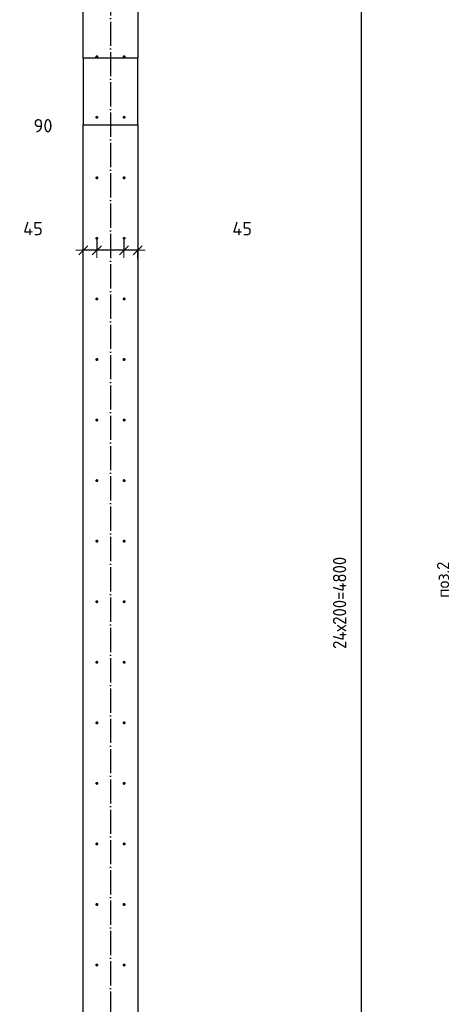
# Model space of a CAD drawing. Header units: millimetres. Extents: x -2258 to 68686, y -2266 to 30725.
# Tile 80 of 83: x 60480 to 61899, y 10140 to 13392. Entities that reach past the tile are written whole.
import ezdxf

# ---------------------------------------------------------------- set-up
doc = ezdxf.new("R2010")
doc.units = ezdxf.units.MM
doc.header["$PDMODE"] = 65
doc.linetypes.add('______11', pattern=[100, 80, -10, 0, -10])
doc.linetypes.add('______5', pattern=[220, 160, -20, 20, -20])
for name, color, linetype, lineweight in [('Standard', 7, 'Continuous', 25), ('Арм.стержн. вертикальными 1', 22, 'Continuous', 35), ('Размерная линия_ общее', 7, 'Continuous', 13)]:
    doc.layers.add(name, color=color, linetype=linetype, lineweight=lineweight)
doc.layers.add('Осевая линия_ общее', color=7, linetype='______5', lineweight=13, true_color=0xa0a0a0)
doc.styles.add('ISOCPEUR', font='ISOCPEUR')
doc.dimstyles.new('DIMSTYLE_11', dxfattribs={"dimtxt": 44, "dimasz": 50, "dimexe": 0, "dimexo": 0, "dimgap": 22, "dimtad": 2, "dimdec": 0, "dimrnd": 5, "dimzin": 12, "dimdsep": 46, "dimtxsty": 'ISOCPEUR', "dimblk1": 'ALL_ML_STRICH', "dimblk2": 'ALL_ML_STRICH', "dimsah": 1, "dimcen": 0, "dimclrd": 7, "dimclre": 256, "dimclrt": 7, "dimadec": 0, "dimazin": 0, "dimtfac": 1, "dimtdec": 0, "dimtix": 1, "dimtmove": 2, "dimatfit": 3, "dimfxl": 0, "dimtvp": 1.2, "dimtzin": 0, "dimlwd": 0, "dimlwe": -3, "dimarcsym": 0})
doc.dimstyles.new('DIMSTYLE_3', dxfattribs={"dimtxt": 44, "dimasz": 50, "dimexe": 0, "dimexo": 0, "dimgap": 22, "dimtad": 2, "dimdec": 0, "dimrnd": 5, "dimzin": 12, "dimdsep": 46, "dimtxsty": 'ISOCPEUR', "dimblk1": 'ALL_ML_STRICH', "dimblk2": 'ALL_ML_STRICH', "dimsah": 1, "dimcen": 0, "dimclrd": 7, "dimclre": 256, "dimclrt": 7, "dimadec": 0, "dimazin": 0, "dimtfac": 1, "dimtdec": 0, "dimtix": 1, "dimtmove": 2, "dimatfit": 3, "dimfxl": 0, "dimtzin": 0, "dimlwd": 0, "dimlwe": -3, "dimarcsym": 0})

# ---------------------------------------------------------------- blocks, each defined once
blk = doc.blocks.new('ALL_ML_STRICH')
at = {"color": 0, "linetype": 'ByBlock', "lineweight": -2}
for p, q in [((-1, 0), (0.5, 0)), ((-0.3, -0.3), (0.3, 0.3)), ((0, -0.5), (0, 0.5))]:
    blk.add_line(p, q, dxfattribs=at)
blk = doc.blocks.new('*D131')
at = {"layer": 'DEFPOINTS', "color": 7, "linetype": 'Continuous', "lineweight": 13, "transparency": 33554687}
for p in [(60825, 13870), (60825, 9070), (61608.5, 9070)]:
    blk.add_point(p, dxfattribs=at)
at = {"layer": 'Размерная линия_ общее', "color": 253, "linetype": 'Continuous', "lineweight": -2, "true_color": 0xa0a0a0, "transparency": 33554687}
for p, q in [((60845, 13870), (61608.5, 13870)), ((60845, 9070), (61608.5, 9070))]:
    blk.add_line(p, q, dxfattribs=at)
at = {"layer": 'Размерная линия_ общее', "color": 7, "linetype": 'Continuous', "lineweight": -2, "transparency": 33554687}
blk.add_line((61608.5, 9070), (61608.5, 13870), dxfattribs=at)
at = {"layer": 'Размерная линия_ общее', "color": 7, "linetype": 'Continuous', "lineweight": 13, "transparency": 33554687, "xscale": 50, "yscale": 50, "zscale": 50}
for p, rotation in [((61608.5, 13870), 90), ((61608.5, 9070), 270)]:
    blk.add_blockref('ALL_ML_STRICH', p, dxfattribs=dict(at, rotation=rotation))
at = {"layer": 'Размерная линия_ общее', "color": 7, "linetype": 'Continuous', "lineweight": 13, "transparency": 33554687, "insert": (61514.5, 11314), "char_height": 44, "width": 2.2, "attachment_point": 1, "rotation": 90, "line_spacing_factor": 0.60241, "style": 'ISOCPEUR'}
blk.add_mtext('\\W0.91;24х200=4800', dxfattribs=at)
blk = doc.blocks.new('*D147')
at = {"layer": 'DEFPOINTS', "color": 7, "linetype": 'Continuous', "lineweight": 13, "transparency": 33554687}
for p in [(60824.5, 12684.6), (60870, 12630.9), (60870, 12584.1)]:
    blk.add_point(p, dxfattribs=at)
at = {"layer": 'Размерная линия_ общее', "color": 253, "linetype": 'Continuous', "lineweight": -2, "true_color": 0xa0a0a0, "transparency": 33554687}
for p, q in [((60824.5, 12664.6), (60824.5, 12630.9)), ((60870, 12604.1), (60870, 12630.9))]:
    blk.add_line(p, q, dxfattribs=at)
at = {"layer": 'Размерная линия_ общее', "color": 7, "linetype": 'Continuous', "lineweight": -2, "transparency": 33554687}
blk.add_line((60870, 12630.9), (60824.5, 12630.9), dxfattribs=at)
at = {"layer": 'Размерная линия_ общее', "color": 7, "linetype": 'Continuous', "lineweight": 13, "transparency": 33554687, "xscale": 50, "yscale": 50, "zscale": 50}
for p, rotation in [((60824.5, 12630.9), 180), ((60870, 12630.9), 360)]:
    blk.add_blockref('ALL_ML_STRICH', p, dxfattribs=dict(at, rotation=rotation))
at = {"layer": 'Размерная линия_ общее', "color": 7, "linetype": 'Continuous', "lineweight": 13, "transparency": 33554687, "insert": (61214.9, 12702.3), "char_height": 44, "width": 88, "attachment_point": 5, "style": 'ISOCPEUR'}
blk.add_mtext('\\A1;{45}', dxfattribs=at)
blk = doc.blocks.new('*D148')
at = {"layer": 'DEFPOINTS', "color": 7, "linetype": 'Continuous', "lineweight": 13, "transparency": 33554687}
for p in [(60735, 12684.6), (60824.5, 12684.6), (60824.5, 12630.9)]:
    blk.add_point(p, dxfattribs=at)
at = {"layer": 'Размерная линия_ общее', "color": 253, "linetype": 'Continuous', "lineweight": -2, "true_color": 0xa0a0a0, "transparency": 33554687}
for p, q in [((60735, 12664.6), (60735, 12630.9)), ((60824.5, 12664.6), (60824.5, 12630.9))]:
    blk.add_line(p, q, dxfattribs=at)
at = {"layer": 'Размерная линия_ общее', "color": 7, "linetype": 'Continuous', "lineweight": -2, "transparency": 33554687}
blk.add_line((60824.5, 12630.9), (60735, 12630.9), dxfattribs=at)
at = {"layer": 'Размерная линия_ общее', "color": 7, "linetype": 'Continuous', "lineweight": 13, "transparency": 33554687, "xscale": 50, "yscale": 50, "zscale": 50}
for p, rotation in [((60735, 12630.9), 180), ((60824.5, 12630.9), 360)]:
    blk.add_blockref('ALL_ML_STRICH', p, dxfattribs=dict(at, rotation=rotation))
at = {"layer": 'Размерная линия_ общее', "color": 7, "linetype": 'Continuous', "lineweight": 13, "transparency": 33554687, "insert": (60557.2, 13042.2), "char_height": 44, "width": 88, "attachment_point": 5, "style": 'ISOCPEUR'}
blk.add_mtext('\\A1;{90}', dxfattribs=at)
blk = doc.blocks.new('*D149')
at = {"layer": 'DEFPOINTS', "color": 7, "linetype": 'Continuous', "lineweight": 13, "transparency": 33554687}
for p in [(60735, 12684.6), (60735, 12630.9), (60690, 12584.1)]:
    blk.add_point(p, dxfattribs=at)
at = {"layer": 'Размерная линия_ общее', "color": 253, "linetype": 'Continuous', "lineweight": -2, "true_color": 0xa0a0a0, "transparency": 33554687}
for p, q in [((60735, 12664.6), (60735, 12630.9)), ((60690, 12604.1), (60690, 12630.9))]:
    blk.add_line(p, q, dxfattribs=at)
at = {"layer": 'Размерная линия_ общее', "color": 7, "linetype": 'Continuous', "lineweight": -2, "transparency": 33554687}
blk.add_line((60735, 12630.9), (60690, 12630.9), dxfattribs=at)
at = {"layer": 'Размерная линия_ общее', "color": 7, "linetype": 'Continuous', "lineweight": 13, "transparency": 33554687, "xscale": 50, "yscale": 50, "zscale": 50}
for p, rotation in [((60690, 12630.9), 180), ((60735, 12630.9), 360)]:
    blk.add_blockref('ALL_ML_STRICH', p, dxfattribs=dict(at, rotation=rotation))
at = {"layer": 'Размерная линия_ общее', "color": 7, "linetype": 'Continuous', "lineweight": 13, "transparency": 33554687, "insert": (60524.2, 12702.5), "char_height": 44, "width": 88, "attachment_point": 5, "style": 'ISOCPEUR'}
blk.add_mtext('\\A1;{45}', dxfattribs=at)

msp = doc.modelspace()

# ---------------------------------------------------------------- hatches: boundary and pattern name
at = {"layer": 'Арм.стержн. вертикальными 1', "linetype": 'Continuous', "lineweight": 50, "transparency": 33554687}
for points in [[(60740, 13270), (60739.6, 13271.9), (60738.5, 13273.5), (60736.9, 13274.6), (60735, 13275), (60733.1, 13274.6), (60731.5, 13273.5), (60730.4, 13271.9), (60730, 13270), (60730.4, 13268.1), (60731.5, 13266.5), (60733.1, 13265.4), (60735, 13265), (60736.9, 13265.4), (60738.5, 13266.5), (60739.6, 13268.1)], [(60830, 13270), (60829.6, 13271.9), (60828.5, 13273.5), (60826.9, 13274.6), (60825, 13275), (60823.1, 13274.6), (60821.5, 13273.5), (60820.4, 13271.9), (60820, 13270), (60820.4, 13268.1), (60821.5, 13266.5), (60823.1, 13265.4), (60825, 13265), (60826.9, 13265.4), (60828.5, 13266.5), (60829.6, 13268.1)], [(60740, 13070), (60739.6, 13071.9), (60738.5, 13073.5), (60736.9, 13074.6), (60735, 13075), (60733.1, 13074.6), (60731.5, 13073.5), (60730.4, 13071.9), (60730, 13070), (60730.4, 13068.1), (60731.5, 13066.5), (60733.1, 13065.4), (60735, 13065), (60736.9, 13065.4), (60738.5, 13066.5), (60739.6, 13068.1)], [(60830, 13070), (60829.6, 13071.9), (60828.5, 13073.5), (60826.9, 13074.6), (60825, 13075), (60823.1, 13074.6), (60821.5, 13073.5), (60820.4, 13071.9), (60820, 13070), (60820.4, 13068.1), (60821.5, 13066.5), (60823.1, 13065.4), (60825, 13065), (60826.9, 13065.4), (60828.5, 13066.5), (60829.6, 13068.1)], [(60740, 12870), (60739.6, 12871.9), (60738.5, 12873.5), (60736.9, 12874.6), (60735, 12875), (60733.1, 12874.6), (60731.5, 12873.5), (60730.4, 12871.9), (60730, 12870), (60730.4, 12868.1), (60731.5, 12866.5), (60733.1, 12865.4), (60735, 12865), (60736.9, 12865.4), (60738.5, 12866.5), (60739.6, 12868.1)], [(60830, 12870), (60829.6, 12871.9), (60828.5, 12873.5), (60826.9, 12874.6), (60825, 12875), (60823.1, 12874.6), (60821.5, 12873.5), (60820.4, 12871.9), (60820, 12870), (60820.4, 12868.1), (60821.5, 12866.5), (60823.1, 12865.4), (60825, 12865), (60826.9, 12865.4), (60828.5, 12866.5), (60829.6, 12868.1)], [(60740, 12670), (60739.6, 12671.9), (60738.5, 12673.5), (60736.9, 12674.6), (60735, 12675), (60733.1, 12674.6), (60731.5, 12673.5), (60730.4, 12671.9), (60730, 12670), (60730.4, 12668.1), (60731.5, 12666.5), (60733.1, 12665.4), (60735, 12665), (60736.9, 12665.4), (60738.5, 12666.5), (60739.6, 12668.1)], [(60830, 12670), (60829.6, 12671.9), (60828.5, 12673.5), (60826.9, 12674.6), (60825, 12675), (60823.1, 12674.6), (60821.5, 12673.5), (60820.4, 12671.9), (60820, 12670), (60820.4, 12668.1), (60821.5, 12666.5), (60823.1, 12665.4), (60825, 12665), (60826.9, 12665.4), (60828.5, 12666.5), (60829.6, 12668.1)], [(60740, 12470), (60739.6, 12471.9), (60738.5, 12473.5), (60736.9, 12474.6), (60735, 12475), (60733.1, 12474.6), (60731.5, 12473.5), (60730.4, 12471.9), (60730, 12470), (60730.4, 12468.1), (60731.5, 12466.5), (60733.1, 12465.4), (60735, 12465), (60736.9, 12465.4), (60738.5, 12466.5), (60739.6, 12468.1)], [(60830, 12470), (60829.6, 12471.9), (60828.5, 12473.5), (60826.9, 12474.6), (60825, 12475), (60823.1, 12474.6), (60821.5, 12473.5), (60820.4, 12471.9), (60820, 12470), (60820.4, 12468.1), (60821.5, 12466.5), (60823.1, 12465.4), (60825, 12465), (60826.9, 12465.4), (60828.5, 12466.5), (60829.6, 12468.1)], [(60740, 12270), (60739.6, 12271.9), (60738.5, 12273.5), (60736.9, 12274.6), (60735, 12275), (60733.1, 12274.6), (60731.5, 12273.5), (60730.4, 12271.9), (60730, 12270), (60730.4, 12268.1), (60731.5, 12266.5), (60733.1, 12265.4), (60735, 12265), (60736.9, 12265.4), (60738.5, 12266.5), (60739.6, 12268.1)], [(60830, 12270), (60829.6, 12271.9), (60828.5, 12273.5), (60826.9, 12274.6), (60825, 12275), (60823.1, 12274.6), (60821.5, 12273.5), (60820.4, 12271.9), (60820, 12270), (60820.4, 12268.1), (60821.5, 12266.5), (60823.1, 12265.4), (60825, 12265), (60826.9, 12265.4), (60828.5, 12266.5), (60829.6, 12268.1)], [(60740, 12070), (60739.6, 12071.9), (60738.5, 12073.5), (60736.9, 12074.6), (60735, 12075), (60733.1, 12074.6), (60731.5, 12073.5), (60730.4, 12071.9), (60730, 12070), (60730.4, 12068.1), (60731.5, 12066.5), (60733.1, 12065.4), (60735, 12065), (60736.9, 12065.4), (60738.5, 12066.5), (60739.6, 12068.1)], [(60830, 12070), (60829.6, 12071.9), (60828.5, 12073.5), (60826.9, 12074.6), (60825, 12075), (60823.1, 12074.6), (60821.5, 12073.5), (60820.4, 12071.9), (60820, 12070), (60820.4, 12068.1), (60821.5, 12066.5), (60823.1, 12065.4), (60825, 12065), (60826.9, 12065.4), (60828.5, 12066.5), (60829.6, 12068.1)], [(60740, 11870), (60739.6, 11871.9), (60738.5, 11873.5), (60736.9, 11874.6), (60735, 11875), (60733.1, 11874.6), (60731.5, 11873.5), (60730.4, 11871.9), (60730, 11870), (60730.4, 11868.1), (60731.5, 11866.5), (60733.1, 11865.4), (60735, 11865), (60736.9, 11865.4), (60738.5, 11866.5), (60739.6, 11868.1)], [(60830, 11870), (60829.6, 11871.9), (60828.5, 11873.5), (60826.9, 11874.6), (60825, 11875), (60823.1, 11874.6), (60821.5, 11873.5), (60820.4, 11871.9), (60820, 11870), (60820.4, 11868.1), (60821.5, 11866.5), (60823.1, 11865.4), (60825, 11865), (60826.9, 11865.4), (60828.5, 11866.5), (60829.6, 11868.1)], [(60740, 11670), (60739.6, 11671.9), (60738.5, 11673.5), (60736.9, 11674.6), (60735, 11675), (60733.1, 11674.6), (60731.5, 11673.5), (60730.4, 11671.9), (60730, 11670), (60730.4, 11668.1), (60731.5, 11666.5), (60733.1, 11665.4), (60735, 11665), (60736.9, 11665.4), (60738.5, 11666.5), (60739.6, 11668.1)], [(60830, 11670), (60829.6, 11671.9), (60828.5, 11673.5), (60826.9, 11674.6), (60825, 11675), (60823.1, 11674.6), (60821.5, 11673.5), (60820.4, 11671.9), (60820, 11670), (60820.4, 11668.1), (60821.5, 11666.5), (60823.1, 11665.4), (60825, 11665), (60826.9, 11665.4), (60828.5, 11666.5), (60829.6, 11668.1)], [(60740, 11470), (60739.6, 11471.9), (60738.5, 11473.5), (60736.9, 11474.6), (60735, 11475), (60733.1, 11474.6), (60731.5, 11473.5), (60730.4, 11471.9), (60730, 11470), (60730.4, 11468.1), (60731.5, 11466.5), (60733.1, 11465.4), (60735, 11465), (60736.9, 11465.4), (60738.5, 11466.5), (60739.6, 11468.1)], [(60830, 11470), (60829.6, 11471.9), (60828.5, 11473.5), (60826.9, 11474.6), (60825, 11475), (60823.1, 11474.6), (60821.5, 11473.5), (60820.4, 11471.9), (60820, 11470), (60820.4, 11468.1), (60821.5, 11466.5), (60823.1, 11465.4), (60825, 11465), (60826.9, 11465.4), (60828.5, 11466.5), (60829.6, 11468.1)], [(60740, 11270), (60739.6, 11271.9), (60738.5, 11273.5), (60736.9, 11274.6), (60735, 11275), (60733.1, 11274.6), (60731.5, 11273.5), (60730.4, 11271.9), (60730, 11270), (60730.4, 11268.1), (60731.5, 11266.5), (60733.1, 11265.4), (60735, 11265), (60736.9, 11265.4), (60738.5, 11266.5), (60739.6, 11268.1)], [(60830, 11270), (60829.6, 11271.9), (60828.5, 11273.5), (60826.9, 11274.6), (60825, 11275), (60823.1, 11274.6), (60821.5, 11273.5), (60820.4, 11271.9), (60820, 11270), (60820.4, 11268.1), (60821.5, 11266.5), (60823.1, 11265.4), (60825, 11265), (60826.9, 11265.4), (60828.5, 11266.5), (60829.6, 11268.1)], [(60740, 11070), (60739.6, 11071.9), (60738.5, 11073.5), (60736.9, 11074.6), (60735, 11075), (60733.1, 11074.6), (60731.5, 11073.5), (60730.4, 11071.9), (60730, 11070), (60730.4, 11068.1), (60731.5, 11066.5), (60733.1, 11065.4), (60735, 11065), (60736.9, 11065.4), (60738.5, 11066.5), (60739.6, 11068.1)], [(60830, 11070), (60829.6, 11071.9), (60828.5, 11073.5), (60826.9, 11074.6), (60825, 11075), (60823.1, 11074.6), (60821.5, 11073.5), (60820.4, 11071.9), (60820, 11070), (60820.4, 11068.1), (60821.5, 11066.5), (60823.1, 11065.4), (60825, 11065), (60826.9, 11065.4), (60828.5, 11066.5), (60829.6, 11068.1)], [(60740, 10870), (60739.6, 10871.9), (60738.5, 10873.5), (60736.9, 10874.6), (60735, 10875), (60733.1, 10874.6), (60731.5, 10873.5), (60730.4, 10871.9), (60730, 10870), (60730.4, 10868.1), (60731.5, 10866.5), (60733.1, 10865.4), (60735, 10865), (60736.9, 10865.4), (60738.5, 10866.5), (60739.6, 10868.1)], [(60830, 10870), (60829.6, 10871.9), (60828.5, 10873.5), (60826.9, 10874.6), (60825, 10875), (60823.1, 10874.6), (60821.5, 10873.5), (60820.4, 10871.9), (60820, 10870), (60820.4, 10868.1), (60821.5, 10866.5), (60823.1, 10865.4), (60825, 10865), (60826.9, 10865.4), (60828.5, 10866.5), (60829.6, 10868.1)], [(60740, 10670), (60739.6, 10671.9), (60738.5, 10673.5), (60736.9, 10674.6), (60735, 10675), (60733.1, 10674.6), (60731.5, 10673.5), (60730.4, 10671.9), (60730, 10670), (60730.4, 10668.1), (60731.5, 10666.5), (60733.1, 10665.4), (60735, 10665), (60736.9, 10665.4), (60738.5, 10666.5), (60739.6, 10668.1)], [(60830, 10670), (60829.6, 10671.9), (60828.5, 10673.5), (60826.9, 10674.6), (60825, 10675), (60823.1, 10674.6), (60821.5, 10673.5), (60820.4, 10671.9), (60820, 10670), (60820.4, 10668.1), (60821.5, 10666.5), (60823.1, 10665.4), (60825, 10665), (60826.9, 10665.4), (60828.5, 10666.5), (60829.6, 10668.1)], [(60740, 10470), (60739.6, 10471.9), (60738.5, 10473.5), (60736.9, 10474.6), (60735, 10475), (60733.1, 10474.6), (60731.5, 10473.5), (60730.4, 10471.9), (60730, 10470), (60730.4, 10468.1), (60731.5, 10466.5), (60733.1, 10465.4), (60735, 10465), (60736.9, 10465.4), (60738.5, 10466.5), (60739.6, 10468.1)], [(60830, 10470), (60829.6, 10471.9), (60828.5, 10473.5), (60826.9, 10474.6), (60825, 10475), (60823.1, 10474.6), (60821.5, 10473.5), (60820.4, 10471.9), (60820, 10470), (60820.4, 10468.1), (60821.5, 10466.5), (60823.1, 10465.4), (60825, 10465), (60826.9, 10465.4), (60828.5, 10466.5), (60829.6, 10468.1)], [(60740, 10270), (60739.6, 10271.9), (60738.5, 10273.5), (60736.9, 10274.6), (60735, 10275), (60733.1, 10274.6), (60731.5, 10273.5), (60730.4, 10271.9), (60730, 10270), (60730.4, 10268.1), (60731.5, 10266.5), (60733.1, 10265.4), (60735, 10265), (60736.9, 10265.4), (60738.5, 10266.5), (60739.6, 10268.1)], [(60830, 10270), (60829.6, 10271.9), (60828.5, 10273.5), (60826.9, 10274.6), (60825, 10275), (60823.1, 10274.6), (60821.5, 10273.5), (60820.4, 10271.9), (60820, 10270), (60820.4, 10268.1), (60821.5, 10266.5), (60823.1, 10265.4), (60825, 10265), (60826.9, 10265.4), (60828.5, 10266.5), (60829.6, 10268.1)]]:
    msp.add_hatch(color=4, dxfattribs=at).paths.add_polyline_path(points)

# ---------------------------------------------------------------- linework, layer by layer
at = {"color": 7, "linetype": 'Continuous', "lineweight": 25, "transparency": 33554687}
for p, q in [((60690, 13265), (60690, 14100)), ((60870, 14100), (60870, 13265)), ((60690, 13265), (60690, 13045)), ((60870, 13265), (60690, 13265)), ((60870, 13045), (60870, 13265)), ((60690, 9000), (60690, 13045)), ((60690, 13045), (60870, 13045)), ((60870, 13045), (60870, 8320))]:
    msp.add_line(p, q, dxfattribs=at)
at = {"layer": 'Осевая линия_ общее', "color": 253, "linetype": '______11', "lineweight": -3, "true_color": 0xa0a0a0, "transparency": 33554687}
msp.add_line((60780, 16188.5), (60780, -2123), dxfattribs=at)

# ---------------------------------------------------------------- texts
at = {"layer": 'Standard', "color": 7, "linetype": 'Continuous', "lineweight": 13, "transparency": 33554687, "insert": (61878.1, 11542.7), "char_height": 40, "width": 140.769, "attachment_point": 5, "rotation": 90, "style": 'ISOCPEUR'}
msp.add_mtext('\\A1;{\\fISOCPEUR|i0|b0;\\H40.000000;\\W1.000000;\\C7;поз.2}\\P', dxfattribs=at)

# ---------------------------------------------------------------- dimensions: what is measured, and where the dimension line sits
at = {"layer": 'Размерная линия_ общее', "color": 7, "linetype": 'Continuous', "lineweight": 13, "transparency": 33554687}
dim = msp.add_linear_dim(base=(61608.5, 13870), p1=(60845, 9070), p2=(60845, 13870), angle=90, text='\\W0.91;24х200=4800', dimstyle='DIMSTYLE_3', override={"dimpost": '<>', "dimclrd": 7, "dimclre": 253, "dimclrt": 7, "dimlwd": 0, "dimlwe": 65533}, dxfattribs=at)
dim.commit()
dim.dimension.update_dxf_attribs({"geometry": '*D131', "text_midpoint": (61586.5, 11470), "dimtype": 160})
for base, p1, p2, picture, middle in [((60734.9997, 12630.9024), (60824.531, 12664.6027), (60734.9997, 12664.6027), '*D148', (60557.1916, 13042.2438)), ((60690, 12630.9), (60735, 12664.6), (60690, 12604.1), '*D149', (60524.2, 12702.5)), ((60824.531, 12630.9024), (60870, 12604.1149), (60824.531, 12664.6027), '*D147', (61214.8756, 12702.2862))]:
    dim = msp.add_linear_dim(base=base, p1=p1, p2=p2, angle=180, dimstyle='DIMSTYLE_11', override={"dimpost": '<>', "dimclrd": 7, "dimclre": 253, "dimclrt": 7, "dimlwd": 0, "dimlwe": 65533}, dxfattribs=at)
    dim.commit()
    dim.dimension.update_dxf_attribs({"geometry": picture, "text_midpoint": middle, "dimtype": 160})

doc.saveas('drawing.dxf')
